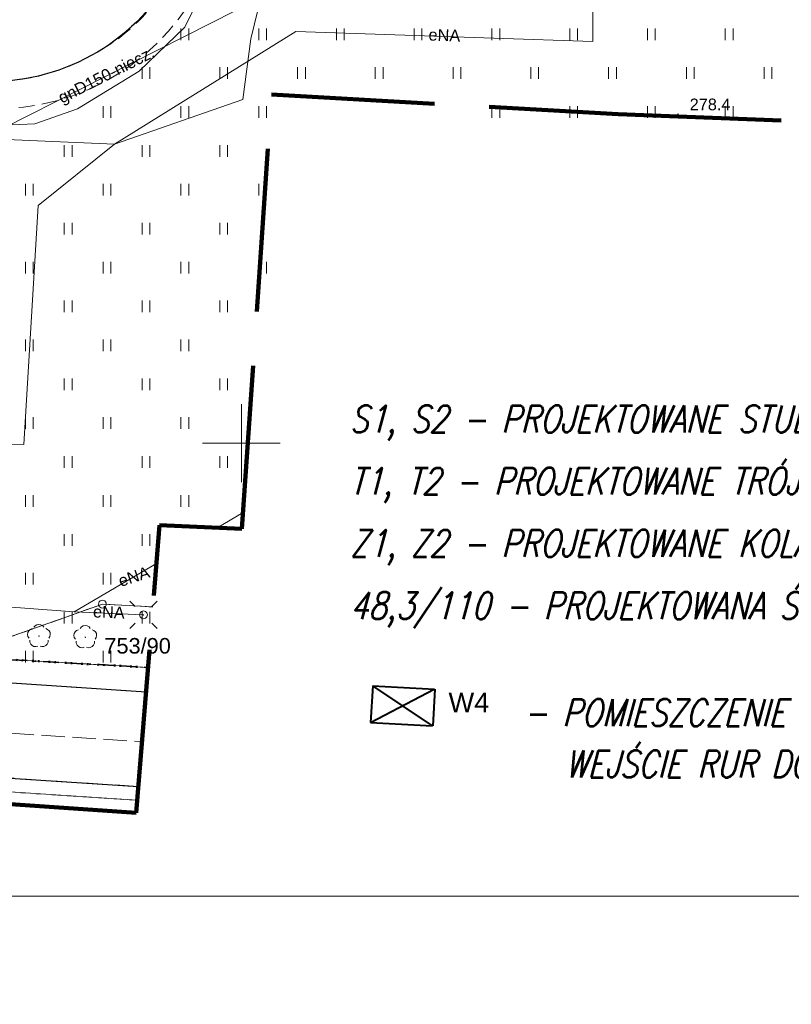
# Model space of a CAD drawing. Extents: x 0 to 6568752, y 0 to 5584302.
# Tile 44 of 74: x 6568586 to 6568635, y 5583914 to 5583977. Entities that reach past the tile are written whole.
import ezdxf
from ezdxf.enums import TextEntityAlignment as Align

# ---------------------------------------------------------------- set-up
doc = ezdxf.new("R2010")
doc.units = 0
doc.header["$PDSIZE"] = 0.75
for name, pattern in [('GAK', [3.5, 2, -0.7, 0.1, -0.7]), ('KROPK2', [1, 0.05, -0.95]), ('KROPK2-2-2', [3.49, 1, -0.47, 0.05, -0.47, 1, -0.5]), ('PRZER1-1', [1, 0.5, -0.5]), ('PRZER2-1', [1.5, 1, -0.5]), ('PRZER3-1', [2, 1.5, -0.5])]:
    doc.linetypes.add(name, pattern=pattern)
doc.layers.get('0').update_dxf_attribs({"linetype": 'CONTINUOUS'})
doc.layers.get('Defpoints').update_dxf_attribs({"linetype": 'CONTINUOUS'})
for name, color, linetype, lineweight in [('alarm', 51, 'CONTINUOUS', 50), ('EGDE', 7, 'CONTINUOUS', 18), ('EGDE_O', 7, 'CONTINUOUS', 18), ('EGPG', 7, 'CONTINUOUS', 18), ('GESGPS', 7, 'CONTINUOUS', 35), ('GESJAE', 7, 'CONTINUOUS', 50), ('OTKC', 7, 'CONTINUOUS', 18), ('OTKJ', 7, 'CONTINUOUS', 18), ('OTKK', 7, 'CONTINUOUS', 25), ('OTRN', 7, 'CONTINUOUS', 13), ('OTRN_O', 7, 'CONTINUOUS', 13), ('OTZT', 7, 'CONTINUOUS', 18), ('ramka sekcji', 7, 'CONTINUOUS', 18), ('siec', 7, 'GAK', 70), ('SUEO', 7, 'CONTINUOUS', 18), ('zakres', 6, 'PRZER3-1', 106)]:
    doc.layers.add(name, color=color, linetype=linetype, lineweight=lineweight)
for name, color, linetype, lineweight, true_color in [('EGUG', 7, 'CONTINUOUS', 18, 0x008000), ('GELULI', 7, 'CONTINUOUS', 18, 0xfeffff), ('OTZL', 7, 'CONTINUOUS', 18, 0x008000), ('SUEP', 1, 'CONTINUOUS', 18, 0xff0000), ('SUEP_O', 1, 'CONTINUOUS', 18, 0xff0000), ('SUGP', 7, 'CONTINUOUS', 18, 0xbfbf00), ('SUGP_O', 7, 'CONTINUOUS', 18, 0xbfbf00)]:
    doc.layers.add(name, color=color, linetype=linetype, lineweight=lineweight, true_color=true_color)
doc.styles.add('Arial', font='arial.ttf')
doc.styles.add('GEO-INFO', font='arial.ttf')
doc.styles.add('UZBROJENIE', font='SIMPLEX.shx', dxfattribs={"width": 0.8, "oblique": 15.00003, "height": 0.9})
doc.dimstyles.get("Standard").update_dxf_attribs({"dimtxt": 0.18, "dimasz": 0.18, "dimexe": 0.18, "dimexo": 0.0625, "dimgap": 0.09, "dimtad": 0, "dimtih": 1, "dimtoh": 1, "dimdec": 4, "dimzin": 0, "dimdsep": 46, "dimtxsty": 'Standard', "dimcen": 0.09, "dimadec": 0, "dimazin": 0, "dimtfac": 1, "dimtdec": 4, "dimtofl": 0, "dimtmove": 0, "dimatfit": 3, "dimfxl": 0, "dimtolj": 1, "dimtzin": 0, "dimarcsym": 0})

# ---------------------------------------------------------------- blocks, each defined once
blk = doc.blocks.new('D_GSPRDL1')
blk.add_hatch(color=0).paths.add_polyline_path([(0, -0.045), (0.013906, -0.042798), (0.02645, -0.036406), (0.036406, -0.02645), (0.042798, -0.013906), (0.045, 0), (0.042798, 0.013906), (0.036406, 0.02645), (0.02645, 0.036406), (0.013906, 0.042798), (0, 0.045), (-0.013906, 0.042798), (-0.02645, 0.036406), (-0.036406, 0.02645), (-0.042798, 0.013906), (-0.045, 0), (-0.042798, -0.013906), (-0.036406, -0.02645), (-0.02645, -0.036406), (-0.013906, -0.042798)])
at = {"color": 0}
for points in [[(-0.324277, 0.563333), (-0.240553, 0.662679), (-0.127956, 0.727494), (0, 0.75), (0.127956, 0.727494), (0.240553, 0.662679), (0.324277, 0.563333)], [(-0.635969, -0.134326), (-0.70458, -0.024001), (-0.731429, 0.103115), (-0.713292, 0.231763), (-0.652348, 0.346501), (-0.55591, 0.433559), (-0.435555, 0.482485)], [(0.435555, 0.482485), (0.55591, 0.433559), (0.652348, 0.346501), (0.713292, 0.231763), (0.731429, 0.103115), (0.70458, -0.024001), (0.635969, -0.134326)], [(-0.068773, -0.646351), (-0.194901, -0.677512), (-0.324092, -0.663766), (-0.440839, -0.606763), (-0.531129, -0.513345), (-0.584125, -0.394725), (-0.593465, -0.265141)], [(0.593465, -0.265141), (0.584125, -0.394725), (0.531129, -0.513345), (0.440839, -0.606763), (0.324092, -0.663766), (0.194901, -0.677512), (0.068773, -0.646351)]]:
    blk.add_lwpolyline(points, dxfattribs=at)
blk = doc.blocks.new('D_GSPWPN1')
blk.add_hatch(color=0).paths.add_polyline_path([(-0.045, 0), (-0.043467, -0.011647), (-0.038971, -0.0225), (-0.03182, -0.03182), (-0.0225, -0.038971), (-0.011647, -0.043467), (0, -0.045), (0.011647, -0.043467), (0.0225, -0.038971), (0.03182, -0.03182), (0.038971, -0.0225), (0.043467, -0.011647), (0.045, 0), (0.043467, 0.011647), (0.038971, 0.0225), (0.03182, 0.03182), (0.0225, 0.038971), (0.011647, 0.043467), (0, 0.045), (-0.011647, 0.043467), (-0.0225, 0.038971), (-0.03182, 0.03182), (-0.038971, 0.0225), (-0.043467, 0.011647)])
blk = doc.blocks.new('D_GEPPGD1_1')
at = {"color": 0}
blk.add_lwpolyline([(0, 0.25), (0.077254, 0.237764), (0.146946, 0.202254), (0.202254, 0.146946), (0.237764, 0.077254), (0.25, 0), (0.237764, -0.077254), (0.202254, -0.146946), (0.146946, -0.202254), (0.077254, -0.237764), (0, -0.25), (-0.077254, -0.237764), (-0.146946, -0.202254), (-0.202254, -0.146946), (-0.237764, -0.077254), (-0.25, 0), (-0.237764, 0.077254), (-0.202254, 0.146946), (-0.146946, 0.202254), (-0.077254, 0.237764)], close=True, dxfattribs=at)
blk = doc.blocks.new('D_GUPELA2')
blk.add_hatch(color=0).paths.add_polyline_path([(-0.001087, 0.044987), (0.011881, 0.043403), (0.021281, 0.03965), (0.030065, 0.033482), (0.038133, 0.023893), (0.043117, 0.012881), (0.044986, 0.001113), (0.044323, -0.007777), (0.040557, -0.019497), (0.033417, -0.030138), (0.024849, -0.037517), (0.013788, -0.042836), (0.002013, -0.044955), (-0.00982, -0.043916), (-0.020466, -0.040077), (-0.029541, -0.033946), (-0.036867, -0.025804), (-0.04187, -0.01649), (-0.04461, -0.005909), (-0.044532, 0.006476), (-0.041285, 0.017903), (-0.034764, 0.028574), (-0.024479, 0.03776), (-0.013449, 0.042943)])
at = {"color": 0}
for points in [[(-0.883883, 0.883883), (-0.53033, 0.53033)], [(0.883883, 0.883883), (0.53033, 0.53033)], [(-0.883883, -0.883883), (-0.53033, -0.53033)], [(0.883883, -0.883883), (0.53033, -0.53033)]]:
    blk.add_lwpolyline(points, dxfattribs=at)
blk = doc.blocks.new('D_GUPELA1')
at = {"color": 0}
blk.add_lwpolyline([(0, 0.25), (0.064705, 0.241481), (0.125, 0.216506), (0.176777, 0.176777), (0.216506, 0.125), (0.241481, 0.064705), (0.25, 0), (0.241481, -0.064705), (0.216506, -0.125), (0.176777, -0.176777), (0.125, -0.216506), (0.064705, -0.241481), (0, -0.25), (-0.064705, -0.241481), (-0.125, -0.216506), (-0.176777, -0.176777), (-0.216506, -0.125), (-0.241481, -0.064705), (-0.25, 0), (-0.241481, 0.064705), (-0.216506, 0.125), (-0.176777, 0.176777), (-0.125, 0.216506), (-0.064705, 0.241481)], close=True, dxfattribs=at)
blk = doc.blocks.new('D_GSSUTR1')
at = {"color": 0}
for points in [[(-0.25666, 0.36165), (-0.25666, -0.38835)], [(0.24334, -0.38835), (0.24334, 0.36165)]]:
    blk.add_lwpolyline(points, dxfattribs=at)
blk = doc.blocks.new('*D45')
at = {"layer": 'Defpoints', "color": 0}
for p in [(6568647.5, 5584150), (6568650, 5584150), (0, 0)]:
    blk.add_point(p, dxfattribs=at)
at = {"layer": 'ramka sekcji', "color": 0, "lineweight": -2}
blk.add_line((6568649.938, 5584150), (6568647.5, 5584150), dxfattribs=at)
at = {"layer": 'ramka sekcji', "color": 0, "insert": (6568644.106, 5584150), "char_height": 0.75, "attachment_point": 5, "style": 'GEO-INFO'}
blk.add_mtext('\\A1;5584150.0000', dxfattribs=at)
blk = doc.blocks.new('*D46')
at = {"layer": 'Defpoints', "color": 0}
for p in [(6568650, 5584152.5), (6568650, 5584150), (0, 0)]:
    blk.add_point(p, dxfattribs=at)
at = {"layer": 'ramka sekcji', "color": 0, "lineweight": -2}
blk.add_line((6568650, 5584150.062), (6568650, 5584152.5), dxfattribs=at)
at = {"layer": 'ramka sekcji', "color": 0, "insert": (6568650, 5584155.896), "char_height": 0.75, "attachment_point": 5, "rotation": 90, "style": 'GEO-INFO'}
blk.add_mtext('\\A1;6568650.0000', dxfattribs=at)

msp = doc.modelspace()

# ---------------------------------------------------------------- linework, layer by layer
at = {"layer": 'EGDE', "linetype": 'Continuous', "elevation": 10.22}
for points in [[(6568594.31055, 5583939.47691), (6568591.06023, 5583939.65534), (6568585.12694, 5583937.54872), (6568482.90911, 5583944.55214), (6568370.44353, 5583952.88368), (6568294.32233, 5583957.98331), (6568295.92847, 5583986.21622), (6568307.93382, 5584034.73468), (6568319.9193, 5584083.24287), (6568320.72616, 5584086.59352), (6568329.45932, 5584084.84591), (6568374.48985, 5584081.95589), (6568374.92948, 5584088.19204), (6568391.77674, 5584086.94902), (6568441.65482, 5584081.9513), (6568491.15577, 5584079.0589), (6568538.06756, 5584076.86319), (6568558.47556, 5584075.58605), (6568583.6998, 5584038.16817), (6568609.00522, 5584036.3441), (6568644.22449, 5584009.45582)], [(6568455.74272, 5583943.342), (6568470.18479, 5583942.48802), (6568484.61672, 5583941.64391), (6568501.75009, 5583940.70461), (6568518.83334, 5583939.77466), (6568555.7519, 5583937.77022), (6568581.68298, 5583936.28424), (6568593.99258, 5583935.5803)], [(6568585.12694, 5583937.54872), (6568591.06023, 5583939.65534), (6568594.31055, 5583939.47691)], [(6568593.99258, 5583935.5803), (6568581.68298, 5583936.28424), (6568585.12694, 5583937.54872)], [(6568475.79954, 5583934.17784), (6568521.07652, 5583931.78293), (6568593.29603, 5583927.04441)], [(6568593.29603, 5583927.04441), (6568521.07652, 5583931.78293), (6568475.79954, 5583934.17784)]]:
    msp.add_lwpolyline(points, dxfattribs=at)
at = {"layer": 'EGUG', "linetype": 'PRZER1-1', "lineweight": 18, "elevation": 10.08}
for points in [[(6568593.99258, 5583935.5803), (6568581.68298, 5583936.28424), (6568555.7519, 5583937.77022), (6568518.83334, 5583939.77466), (6568501.75009, 5583940.70461), (6568484.61672, 5583941.64391), (6568470.18479, 5583942.48802), (6568455.74272, 5583943.342), (6568440.05974, 5583944.25999), (6568422.02493, 5583945.3077), (6568384.89553, 5583947.37946), (6568347.08402, 5583949.61245), (6568329.64942, 5583950.6479), (6568293.66008, 5583952.72437), (6568292.84874, 5583952.82392), (6568273.1723, 5583953.99051), (6568262.61008, 5583954.10444), (6568261.2106, 5583954.0564), (6568251.21944, 5583954.86774), (6568249.43294, 5583955.01221)], [(6568249.43294, 5583955.01221), (6568251.21944, 5583954.86774), (6568261.2106, 5583954.0564), (6568262.61008, 5583954.10444), (6568273.1723, 5583953.99051), (6568292.84874, 5583952.82392), (6568293.66008, 5583952.72437), (6568329.64942, 5583950.6479), (6568347.08402, 5583949.61245), (6568384.89553, 5583947.37946), (6568422.02493, 5583945.3077), (6568440.05974, 5583944.25999), (6568455.74272, 5583943.342), (6568470.18479, 5583942.48802), (6568484.61672, 5583941.64391), (6568501.75009, 5583940.70461), (6568518.83334, 5583939.77466), (6568555.7519, 5583937.77022), (6568581.68298, 5583936.28424), (6568593.99258, 5583935.5803)], [(6568370.44353, 5583952.88368), (6568482.90911, 5583944.55214), (6568585.12694, 5583937.54872), (6568591.06023, 5583939.65534), (6568594.31055, 5583939.47691)], [(6568594.31055, 5583939.47691), (6568591.06023, 5583939.65534), (6568585.12694, 5583937.54872), (6568482.90911, 5583944.55214), (6568370.44353, 5583952.88368)], [(6568475.79954, 5583934.17784), (6568521.07652, 5583931.78293), (6568593.29603, 5583927.04441)], [(6568593.29603, 5583927.04441), (6568521.07652, 5583931.78293), (6568475.79954, 5583934.17784)]]:
    msp.add_lwpolyline(points, dxfattribs=at)
at = {"layer": 'GELULI', "linetype": 'PRZER3-1', "lineweight": 18, "elevation": 9.97}
msp.add_lwpolyline([(6568257.68002, 5583953.56117), (6568273.02018, 5583952.80804), (6568279.28752, 5583952.50034), (6568361.27954, 5583947.19007), (6568366.57688, 5583946.84984), (6568459.54165, 5583940.8789), (6568479.59264, 5583939.22807), (6568523.93079, 5583935.57764), (6568539.24255, 5583934.31701), (6568593.60366, 5583930.81428)], dxfattribs=at)
at = {"layer": 'GESGPS', "linetype": 'KROPK2-2-2', "lineweight": 35, "elevation": 10.1}
for points in [[(6568249.43294, 5583955.01221), (6568251.21944, 5583954.86774), (6568261.2106, 5583954.0564), (6568262.61008, 5583954.10444), (6568273.1723, 5583953.99051), (6568292.84874, 5583952.82392), (6568293.66008, 5583952.72437), (6568329.64942, 5583950.6479), (6568347.08402, 5583949.61245), (6568384.89553, 5583947.37946), (6568422.02493, 5583945.3077), (6568440.05974, 5583944.25999), (6568455.74272, 5583943.342), (6568470.18479, 5583942.48802), (6568484.61672, 5583941.64391), (6568501.75009, 5583940.70461), (6568518.83334, 5583939.77466), (6568555.7519, 5583937.77022), (6568581.68298, 5583936.28424), (6568593.99258, 5583935.5803)], [(6568384.89553, 5583947.37946), (6568422.02493, 5583945.3077), (6568440.05974, 5583944.25999), (6568455.74272, 5583943.342), (6568470.18479, 5583942.48802), (6568484.61672, 5583941.64391), (6568501.75009, 5583940.70461), (6568518.83334, 5583939.77466), (6568555.7519, 5583937.77022), (6568581.68298, 5583936.28424), (6568593.99258, 5583935.5803)]]:
    msp.add_lwpolyline(points, dxfattribs=at)
at = {"layer": 'GESJAE', "linetype": 'KROPK2', "lineweight": 50, "elevation": 10.22}
for points in [[(6568593.99258, 5583935.5803), (6568581.68298, 5583936.28424), (6568555.7519, 5583937.77022), (6568518.83334, 5583939.77466), (6568501.75009, 5583940.70461), (6568484.61672, 5583941.64391), (6568470.18479, 5583942.48802), (6568455.74272, 5583943.342), (6568440.05974, 5583944.25999), (6568422.02493, 5583945.3077), (6568384.89553, 5583947.37946), (6568347.08402, 5583949.61245), (6568329.64942, 5583950.6479), (6568293.66008, 5583952.72437), (6568292.84874, 5583952.82392), (6568273.1723, 5583953.99051), (6568262.61008, 5583954.10444), (6568261.2106, 5583954.0564), (6568251.21944, 5583954.86774), (6568249.43294, 5583955.01221)], [(6568249.43294, 5583955.01221), (6568251.21944, 5583954.86774), (6568261.2106, 5583954.0564), (6568262.61008, 5583954.10444), (6568273.1723, 5583953.99051), (6568292.84874, 5583952.82392), (6568293.66008, 5583952.72437), (6568329.64942, 5583950.6479), (6568347.08402, 5583949.61245), (6568384.89553, 5583947.37946), (6568422.02493, 5583945.3077), (6568440.05974, 5583944.25999), (6568455.74272, 5583943.342), (6568470.18479, 5583942.48802), (6568484.61672, 5583941.64391), (6568501.75009, 5583940.70461), (6568518.83334, 5583939.77466), (6568555.7519, 5583937.77022), (6568581.68298, 5583936.28424), (6568593.99258, 5583935.5803)]]:
    msp.add_lwpolyline(points, dxfattribs=at)
at = {"layer": 'OTKC', "linetype": 'PRZER2-1', "lineweight": 18, "elevation": 10.18}
for points in [[(6568582.79, 5583973.27, 0.15614817), (6568590.81, 5583975.18, 0.13382563), (6568595.31, 5583979.63, 0.19804849)], [(6568597.19, 5583979.17, -0.30309767), (6568582.7, 5583971.58)]]:
    msp.add_lwpolyline(points, format="xyb", dxfattribs=at)
at = {"layer": 'OTKJ', "linetype": 'PRZER3-1', "lineweight": 18, "elevation": 10.18}
msp.add_lwpolyline([(6568595.31, 5583979.63, -0.27999722), (6568582.79, 5583973.27)], format="xyb", dxfattribs=at)
for points in [[(6568593.36913, 5583927.94024), (6568543.91, 5583931.15), (6568534.71, 5583931.94), (6568529.09, 5583932.43), (6568523.49, 5583932.78), (6568521.24, 5583932.63), (6568515.01, 5583933.41), (6568509.55728, 5583933.95163), (6568503.65, 5583934.16), (6568497.17612, 5583934.43965), (6568485.59074, 5583935.3109), (6568476.32, 5583936.13), (6568472.97, 5583936.26), (6568462.13971, 5583937.01223), (6568449.07, 5583937.92), (6568444.68, 5583938.19), (6568439.54, 5583938.66), (6568422.95, 5583939.56), (6568411.48, 5583940.34), (6568402.93, 5583940.93)], [(6568529.09, 5583938.51), (6568545.16, 5583937.26), (6568593.86399, 5583934.00454)]]:
    msp.add_lwpolyline(points, dxfattribs=at)
at = {"layer": 'OTKK', "linetype": 'Continuous', "lineweight": 25, "elevation": 10.18}
msp.add_lwpolyline([(6568595.31, 5583979.63, -0.27999722), (6568582.79, 5583973.27), (6568566.46, 5583974.42), (6568565.52, 5583973.36), (6568539.74, 5583975.11), (6568538.95, 5583976.58), (6568532.22, 5583977.15), (6568531.33, 5583977.16), (6568530.58, 5583977.07), (6568529.81, 5583976.83), (6568529.05, 5583976.36), (6568528.49, 5583975.64), (6568528.27, 5583974.77), (6568527.46, 5583964.52), (6568527.66, 5583963.33), (6568528.18, 5583962.38), (6568528.9, 5583961.72), (6568529.24, 5583961.49), (6568529.76, 5583961.31), (6568530.77, 5583961.11), (6568538.96, 5583960.48)], format="xyb", dxfattribs=at)
for points in [[(6568593.86399, 5583934.00454), (6568545.16, 5583937.26), (6568529.09, 5583938.51), (6568527.89, 5583939.37), (6568526.7, 5583940.67), (6568526.25, 5583941.81), (6568526.08, 5583943.45), (6568526.06, 5583945.12), (6568526.69, 5583952.58), (6568526.77, 5583953.25), (6568527.18, 5583954.12), (6568527.93, 5583954.95), (6568528.58, 5583955.25), (6568529, 5583955.4), (6568530.02, 5583955.43), (6568544.14, 5583954.48), (6568544.6, 5583960.02), (6568541.85, 5583960.25), (6568538.96, 5583960.48)], [(6568543.91, 5583931.15), (6568593.36913, 5583927.94024)]]:
    msp.add_lwpolyline(points, dxfattribs=at)
at = {"layer": 'OTZT', "color": 7, "linetype": 'PRZER2-1', "lineweight": 18, "elevation": 10.1}
msp.add_lwpolyline([(6568574.06863, 5583966.53706), (6568574.08, 5583967.71), (6568574.12, 5583970.06), (6568574.3, 5583971.17), (6568575.35, 5583971.86), (6568582.7, 5583971.58, 0.30309767), (6568597.19, 5583979.17)], format="xyb", dxfattribs=at)
msp.add_lwpolyline([(6568593.86399, 5583934.00454), (6568545.16, 5583937.26)], dxfattribs=at)
at = {"layer": 'ramka sekcji'}
for q in [(6568600, 5583952.5), (6568597.5, 5583950), (6568600, 5583947.5), (6568602.5, 5583950)]:
    msp.add_line((6568600, 5583950), q, dxfattribs=at)
at = {"layer": 'siec', "linetype": 'ByBlock', "lineweight": 40}
for p, q in [((6568608.44334, 5583934.40542), (6568608.30784, 5583932.03791)), ((6568608.30784, 5583932.03791), (6568612.40106, 5583934.17807)), ((6568608.44334, 5583934.40542), (6568612.41387, 5583934.19791)), ((6568612.27836, 5583931.8304), (6568608.44337, 5583934.40542)), ((6568612.4367, 5583934.19671), (6568612.30119, 5583931.8292)), ((6568608.30784, 5583932.03791), (6568612.27836, 5583931.8304))]:
    msp.add_line(p, q, dxfattribs=at)
at = {"layer": 'siec', "linetype": 'ByBlock', "lineweight": 20}
msp.add_lwpolyline([(6568734.39713, 5584289.91756), (6568238.01967, 5584289.91756), (6568238.01967, 5583920.87902), (6568734.39713, 5583920.87902)], close=True, dxfattribs=at)
at = {"layer": 'SUEP', "linetype": 'Continuous', "lineweight": 18, "elevation": 10.14}
for points in [[(6568591.84922, 5583969.21782), (6568603.50663, 5583976.4686), (6568622.5865, 5583975.8144), (6568622.6444, 5584016.31829), (6568617.76016, 5584029.8064), (6568618.47051, 5584043.74663), (6568620.21056, 5584049.95953), (6568617.64449, 5584051.96662), (6568618.73173, 5584062.17458), (6568620.09776, 5584075.00001), (6568619.53545, 5584088.36379), (6568604.02591, 5584090.56413), (6568599.66503, 5584092.15806), (6568596.68181, 5584091.84144), (6568595.6, 5584090.99)], [(6568607.31, 5583990.89), (6568604.25067, 5583990.89931), (6568600.61072, 5583975.97924), (6568600.09289, 5583972.08427), (6568591.84922, 5583969.21782)], [(6568591.84922, 5583969.21782), (6568575.98316, 5583969.90643), (6568570.81136, 5583969.94369), (6568566.31514, 5583970.00686), (6568565.00212, 5583970.69899), (6568555.1968, 5583971.13268), (6568555.03505, 5583969.8715), (6568554.33, 5583965.29)], [(6568591.84922, 5583969.21782), (6568586.92969, 5583965.27412), (6568586.01752, 5583949.92117), (6568573.69298, 5583950.20238), (6568547.64978, 5583951.11587)], [(6568598.4441, 5583944.55764), (6568600.10661, 5583945.53476)], [(6568589.24658, 5583939.15193), (6568594.5378, 5583942.26177)], [(6568589.24658, 5583939.15193), (6568575.67638, 5583940.17515), (6568553.31026, 5583941.40325), (6568547.45342, 5583941.84164)], [(6568589.24658, 5583939.15193), (6568593.70091, 5583938.96362)]]:
    msp.add_lwpolyline(points, dxfattribs=at)
at = {"layer": 'SUGP', "linetype": 'Continuous', "lineweight": 18, "elevation": 10.14}
for points in [[(6568602.39468, 5584009.15947), (6568602.19592, 5584004.63958), (6568600.41988, 5583984.84924), (6568599.64462, 5583977.80473), (6568583.04064, 5583969.40812), (6568577.55835, 5583969.78749), (6568570.80786, 5583970.25352), (6568546.90448, 5583971.0015), (6568531.38191, 5583971.50148), (6568522.94, 5583973.07), (6568520.02153, 5583972.78616), (6568522.94278, 5583992.41225), (6568523.67456, 5584007.01875), (6568524.53384, 5584030.89757), (6568524.62, 5584031.05), (6568524.24, 5584031.08), (6568523.37, 5584031.2)], [(6568589.45, 5583971.5), (6568593.43, 5583973.91), (6568596.35, 5583976.74), (6568598.03, 5583980.15), (6568599.51, 5583984.96), (6568600.35, 5583990.62), (6568599.96, 5583992.25), (6568599.9, 5583995.24), (6568601.87, 5584004.73), (6568602.72, 5584008.91)], [(6568570.95, 5583970.96), (6568571.34, 5583970.99), (6568584.21, 5583970.42), (6568586.72, 5583970.53), (6568589.45, 5583971.5)]]:
    msp.add_lwpolyline(points, dxfattribs=at)
at = {"layer": 'zakres', "ltscale": 7}
msp.add_lwpolyline([(6568248.9828, 5583949.49809), (6568593.23088, 5583926.24598), (6568594.73885, 5583944.72564), (6568600.03506, 5583944.48551), (6568601.93947, 5583972.41355), (6568624.21788, 5583971.15638), (6568661.45926, 5583969.71449), (6568667.75842, 5584103.27503), (6568620.63994, 5584106.09947), (6568620.96872, 5584115.5807), (6568625.17121, 5584115.63721), (6568627.02161, 5584150.96538), (6568590.71801, 5584153.27937), (6568592.77721, 5584185.3763), (6568538.50559, 5584204.10606), (6568463.99933, 5584229.86642), (6568419.28314, 5584244.20999), (6568355.04246, 5584262.48696)], dxfattribs=at)

# ---------------------------------------------------------------- block references
at = {"layer": 'EGPG', "linetype": 'Continuous', "lineweight": 18}
msp.add_blockref('D_GEPPGD1_1', (6568591.06023, 5583939.65534, 10.24), dxfattribs=at)
at = {"layer": 'OTRN', "linetype": 'Continuous', "lineweight": 13}
msp.add_blockref('D_GSPWPN1', (6568628.07, 5583971.15, 10.08), dxfattribs=at)
at = {"layer": 'OTZL', "linetype": 'Continuous', "lineweight": 18}
for p in [(6568586.98, 5583937.6, 10.12), (6568589.96, 5583937.53, 10.12)]:
    msp.add_blockref('D_GSPRDL1', p, dxfattribs=at)
at = {"layer": 'OTZT', "color": 7, "linetype": 'Continuous', "lineweight": 18}
for p in [(6568596.365, 5583976.30039, 10.1), (6568601.365, 5583976.30039, 10.1), (6568606.365, 5583976.30039, 10.1), (6568611.365, 5583976.30039, 10.1), (6568616.365, 5583976.30039, 10.1), (6568621.365, 5583976.30039, 10.1), (6568626.365, 5583976.30039, 10.1), (6568631.365, 5583976.30039, 10.1), (6568593.865, 5583973.80039, 10.1), (6568598.865, 5583973.80039, 10.1), (6568603.865, 5583973.80039, 10.1), (6568608.865, 5583973.80039, 10.1), (6568613.865, 5583973.80039, 10.1), (6568618.865, 5583973.80039, 10.1), (6568623.865, 5583973.80039, 10.1), (6568628.865, 5583973.80039, 10.1), (6568633.865, 5583973.80039, 10.1), (6568591.365, 5583971.30039, 10.1), (6568596.365, 5583971.30039, 10.1), (6568601.365, 5583971.30039, 10.1), (6568616.365, 5583971.30039, 10.1), (6568621.365, 5583971.30039, 10.1), (6568626.365, 5583971.30039, 10.1), (6568631.365, 5583971.30039, 10.1), (6568588.865, 5583968.80039, 10.1), (6568593.865, 5583968.80039, 10.1), (6568598.865, 5583968.80039, 10.1), (6568586.365, 5583966.30039, 10.1), (6568591.365, 5583966.30039, 10.1), (6568596.365, 5583966.30039, 10.1), (6568601.365, 5583966.30039, 10.1), (6568588.865, 5583963.80039, 10.1), (6568593.865, 5583963.80039, 10.1), (6568598.865, 5583963.80039, 10.1), (6568586.365, 5583961.30039, 10.1), (6568591.365, 5583961.30039, 10.1), (6568596.365, 5583961.30039, 10.1), (6568601.365, 5583961.30039, 10.1), (6568588.865, 5583958.80039, 10.1), (6568593.865, 5583958.80039, 10.1), (6568598.865, 5583958.80039, 10.1), (6568586.365, 5583956.30039, 10.1), (6568591.365, 5583956.30039, 10.1), (6568596.365, 5583956.30039, 10.1), (6568588.865, 5583953.80039, 10.1), (6568593.865, 5583953.80039, 10.1), (6568598.865, 5583953.80039, 10.1), (6568586.365, 5583951.30039, 10.1), (6568591.365, 5583951.30039, 10.1), (6568596.365, 5583951.30039, 10.1), (6568588.865, 5583948.80039, 10.1), (6568593.865, 5583948.80039, 10.1), (6568598.865, 5583948.80039, 10.1), (6568586.365, 5583946.30039, 10.1), (6568591.365, 5583946.30039, 10.1), (6568596.365, 5583946.30039, 10.1), (6568588.865, 5583943.80039, 10.1), (6568593.865, 5583943.80039, 10.1), (6568586.365, 5583941.30039, 10.1), (6568591.365, 5583941.30039, 10.1), (6568588.865, 5583938.80039, 10.1), (6568593.865, 5583938.80039, 10.1), (6568586.365, 5583936.30039, 10.1), (6568591.365, 5583936.30039, 10.1)]:
    msp.add_blockref('D_GSSUTR1', p, dxfattribs=at)
at = {"layer": 'SUEO', "linetype": 'Continuous', "lineweight": 18}
for name, p in [('D_GUPELA2', (6568593.70091, 5583938.96362, 10.15)), ('D_GUPELA1', (6568593.70091, 5583938.96362, 10.16))]:
    msp.add_blockref(name, p, dxfattribs=at)

# ---------------------------------------------------------------- texts
at = {"layer": 'alarm', "color": 7, "lineweight": 20, "style": 'UZBROJENIE', "oblique": 15.00003, "width": 0.8}
for s, p in [('S1, S2 - PROJEKTOWANE STUDNIE ZAWOROWE', (6568606.9746, 5583950.69566)), ('T1, T2 - PROJEKTOWANE TRÓJNIKI PREIZOLOWANE', (6568606.9746, 5583946.69566)), ('Z1, Z2 - PROJEKTOWANE KOLANA PREIZOLOWANE', (6568606.9746, 5583942.69566)), ('48,3/110 - PROJEKTOWANA ŚREDNICA RUR', (6568606.9746, 5583938.69566)), ('- POMIESZCZENIE WĘZŁA, ', (6568618.13037, 5583931.81684)), ('   WEJŚCIE RUR DO BUDYNKU', (6568617.72911, 5583928.50971))]:
    msp.add_text(s, height=1.728, dxfattribs=at).set_placement(p)
at = {"layer": 'alarm', "color": 0, "linetype": 'Continuous', "lineweight": 30, "style": 'GEO-INFO'}
msp.add_text('W4', height=1.25, dxfattribs=at).set_placement((6568614.62451, 5583933.3346, 0.62), align=Align.MIDDLE)
at = {"layer": 'EGDE_O', "linetype": 'Continuous', "style": 'Arial'}
msp.add_text('753/90', height=1, dxfattribs=at).set_placement((6568593.32405, 5583936.47609, 10.8), align=Align.CENTER)
at = {"layer": 'OTRN_O', "linetype": 'Continuous', "lineweight": 0, "style": 'Arial'}
msp.add_text('278.4', height=0.75, dxfattribs=at).set_placement((6568628.82, 5583971.4, 10.8))
at = {"layer": 'SUEP_O', "linetype": 'Continuous', "lineweight": 0, "style": 'Arial'}
for rotation, p in [(358.0362498, (6568613.03651, 5583975.84819, 10.8)), (18.1928545, (6568593.20831, 5583941.0732, 10.8)), (357.5792256, (6568591.46135, 5583938.76456, 10.8))]:
    msp.add_text('eNA', height=0.75, rotation=rotation, dxfattribs=at).set_placement(p, align=Align.CENTER)
at = {"layer": 'SUGP_O', "linetype": 'Continuous', "lineweight": 0, "style": 'Arial'}
msp.add_text('gnD150-niecz.', height=0.75, rotation=26.8256672, dxfattribs=at).set_placement((6568591.47507, 5583973.34453, 10.8), align=Align.CENTER)

# ---------------------------------------------------------------- dimensions: what is measured, and where the dimension line sits
at = {"layer": 'ramka sekcji'}
for offset, dtype, picture, middle in [((0, 2.5), 1, '*D46', (6568650, 5584155.8956787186)), ((-2.5, 0), 0, '*D45', (6568644.1063676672, 5584150))]:
    dim = msp.add_ordinate_dim(feature_location=(6568650, 5584150), offset=offset, dtype=dtype, origin=(0, 0), dimstyle='Standard', override={"dimtxt": 0.75, "dimtxsty": 'GEO-INFO'}, dxfattribs=at)
    dim.commit()
    dim.dimension.update_dxf_attribs({"geometry": picture, "text_midpoint": middle})

doc.saveas('drawing.dxf')
